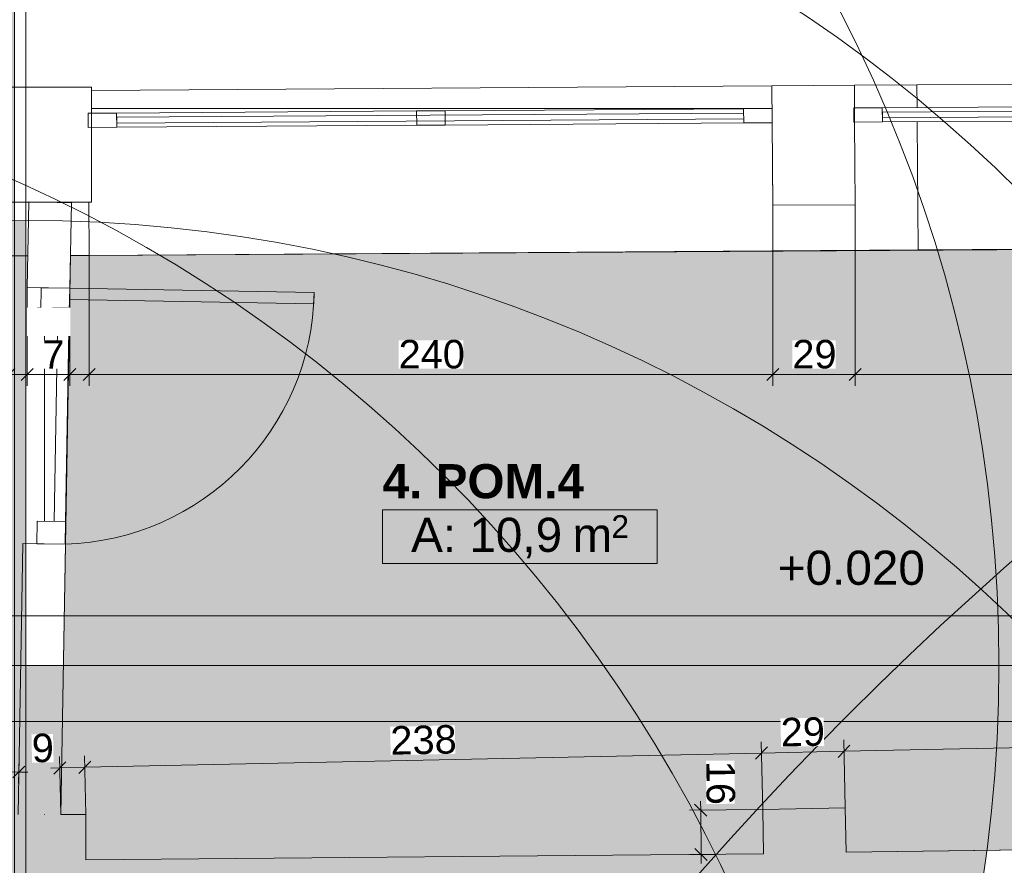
# Model space of a CAD drawing. Header units: millimetres. Extents: x -68772 to 137055, y -73300 to 19650.
# Tile 72 of 212: x 27620 to 31082, y 8309 to 11281. Entities that reach past the tile are written whole.
import ezdxf
from ezdxf.enums import TextEntityAlignment as Align

# ---------------------------------------------------------------- set-up
doc = ezdxf.new("R2010")
doc.units = ezdxf.units.MM
doc.header["$MEASUREMENT"] = 0
doc.set_wipeout_variables(frame=1)
doc.linetypes.add('Wipeout_Contour', pattern=[1000, 0, -1000])
for name, color, linetype in [('Dimensions', 7, 'Continuous'), ('Doors', 7, 'Continuous'), ('Nowe_Cut Pattern', 7, 'Continuous'), ('Room Tags', 7, 'Continuous'), ('Spot Elevations', 7, 'Continuous'), ('Windows', 7, 'Continuous')]:
    doc.layers.add(name, color=color, linetype=linetype)
for name, color, linetype, lineweight in [('Dimensions_Nr_pióra__7', 7, 'Continuous', 5), ('Doors_Nr_pióra__7', 7, 'Continuous', 5), ('Floors_Nr_pióra__7', 7, 'Continuous', 5), ('Nowe_Metryczki pomieszczeń ARCHICADa_Nr_pióra__1', 7, 'Continuous', 18), ('Room Tags_Nr_pióra__7', 7, 'Continuous', 5), ('Spot Elevations_Nr_pióra__7', 7, 'Continuous', 5), ('Walls_Nr_pióra__7', 7, 'Continuous', 5), ('Walls_Nr_pióra__93', 7, 'Continuous', 20), ('Windows_Nr_pióra__7', 7, 'Continuous', 5)]:
    doc.layers.add(name, color=color, linetype=linetype, lineweight=lineweight)
doc.styles.add('GENERATED_STYLE_1', font='arial.ttf')
doc.styles.add('GENERATED_STYLE_2', font='arialbd.ttf')
doc.dimstyles.new('GENERATED_STYLE__1', dxfattribs={"dimtxt": 100, "dimasz": 40.305087, "dimexe": 0.18, "dimexo": 0.164042, "dimgap": 0.09, "dimtad": 1, "dimdec": 0, "dimlfac": 0.1, "dimzin": 0, "dimdsep": 46, "dimtxsty": 'GENERATED_STYLE_1', "dimblk": 'ARROWHEAD_6', "dimblk1": 'ARROWHEAD_6', "dimblk2": 'ARROWHEAD_6', "dimcen": 0.09, "dimclrd": 7, "dimclre": 7, "dimclrt": 7, "dimadec": 1, "dimazin": 0, "dimtfac": 1, "dimtdec": 4, "dimtmove": 0, "dimatfit": 3, "dimfxl": 0, "dimtolj": 1, "dimtzin": 0, "dimarcsym": 0})
doc.dimstyles.new('GENERATED_STYLE__2', dxfattribs={"dimtxt": 100, "dimasz": 40.305087, "dimexe": 0.18, "dimexo": 0.164042, "dimgap": 0.09, "dimtad": 1, "dimtih": 1, "dimtoh": 1, "dimdec": 0, "dimlfac": 0.1, "dimzin": 0, "dimdsep": 46, "dimtxsty": 'GENERATED_STYLE_1', "dimblk": 'ARROWHEAD_6', "dimblk1": 'ARROWHEAD_6', "dimblk2": 'ARROWHEAD_6', "dimcen": 0.09, "dimclrd": 7, "dimclre": 7, "dimclrt": 7, "dimadec": 1, "dimazin": 0, "dimtfac": 1, "dimtdec": 4, "dimtmove": 0, "dimatfit": 3, "dimfxl": 0, "dimtolj": 1, "dimtzin": 0, "dimarcsym": 0})
doc.dimstyles.new('GENERATED_STYLE__8', dxfattribs={"dimtxt": 100, "dimasz": 40.305087, "dimexe": 0.18, "dimexo": 0.0625, "dimgap": 0.09, "dimtad": 1, "dimtih": 1, "dimtoh": 1, "dimdec": 0, "dimlfac": 0.1, "dimzin": 0, "dimdsep": 46, "dimtxsty": 'GENERATED_STYLE_1', "dimblk": 'ARROWHEAD_6', "dimblk1": 'ARROWHEAD_6', "dimblk2": 'ARROWHEAD_6', "dimcen": 0.09, "dimse1": 1, "dimse2": 1, "dimclrd": 7, "dimclre": 7, "dimclrt": 7, "dimadec": 1, "dimazin": 0, "dimtfac": 1, "dimtdec": 4, "dimtmove": 0, "dimatfit": 3, "dimfxl": 0, "dimtolj": 1, "dimtzin": 0, "dimarcsym": 0})

# ---------------------------------------------------------------- blocks, each defined once
blk = doc.blocks.new('4. POM.4__numer pomieszczenia__5', base_point=(29378.7, 9557.9))
at = {"layer": 'Nowe_Cut Pattern', "linetype": 'Continuous', "lineweight": 18}
blk.add_hatch(color=255, dxfattribs=at).paths.add_polyline_path([(27864.1, 10452.5), (27798.4, 10452.1), (27764.1, 8487.4), (27852.4, 8487.4), (27852.4, 8327.4), (30235.9, 8348.5), (30232.6, 8504.7), (30522.6, 8510.9), (30525.9, 8354.5), (32951.9, 8386.7), (32943.4, 9068.5), (32932.9, 10484.4)])
at = {"layer": 'Nowe_Metryczki pomieszczeń ARCHICADa_Nr_pióra__1', "color": 7, "linetype": 'Continuous', "lineweight": 18}
for p, q in [((28896.1, 9557.9), (29861.2, 9557.9)), ((28896.1, 9369.3), (28896.1, 9557.9)), ((29861.2, 9557.9), (29861.2, 9369.3)), ((29861.2, 9369.3), (28896.1, 9369.3))]:
    blk.add_line(p, q, dxfattribs=at)
at = {"layer": 'Nowe_Metryczki pomieszczeń ARCHICADa_Nr_pióra__1', "color": 7, "lineweight": 18}
for tag, height, style, p in [('ROOM_NAME', 120, 'GENERATED_STYLE_2', (28896.1, 9719)), ('ROOM_AREA', 120, 'GENERATED_STYLE_1', (28996.1, 9530.5)), ('DUMMY_342', 120, 'GENERATED_STYLE_1', (29517.3, 9530.5)), ('DUMMY_343', 80, 'GENERATED_STYLE_1', (29700.5, 9539.6))]:
    blk.add_attdef(tag, text='', height=height, dxfattribs=dict(at, style=style)).set_placement(p, align=Align.TOP_LEFT)
blk = doc.blocks.new('Окно_22 - Окно_22-8942051-Rzut')
at = {"layer": 'Windows_Nr_pióra__7', "color": 7, "linetype": 'Continuous', "lineweight": 5}
for p, q in [((-1102.5, -40), (-1202.5, -40)), ((-1202.5, -40), (-1202.5, -90)), ((-1102.5, -90), (-1102.5, -40)), ((-1102.5, -40), (-52.5, -40)), ((1102.5, -55), (-1102.5, -55)), ((-1102.5, -55), (-1102.5, -75)), ((47.5, -40), (-52.5, -40)), ((-52.5, -40), (-52.5, -90)), ((47.5, -90), (47.5, -40)), ((47.5, -40), (1102.5, -40)), ((1202.5, -40), (1102.5, -40)), ((1102.5, -40), (1102.5, -90)), ((1102.5, -75), (1102.5, -55)), ((1202.5, -90), (1202.5, -40)), ((-1202.5, -90), (-1102.5, -90)), ((-1102.5, -75), (1102.5, -75)), ((-52.5, -90), (-1102.5, -90)), ((-52.5, -90), (47.5, -90)), ((1102.5, -90), (47.5, -90)), ((1102.5, -90), (1202.5, -90))]:
    blk.add_line(p, q, dxfattribs=at)
blk = doc.blocks.new('Дверь_порог_ - Дверь-8971680-Rzut')
at = {"layer": 'Doors_Nr_pióra__7', "color": 7, "linetype": 'Continuous', "lineweight": 5}
for p, q in [((-450, -74), (-450, 26)), ((-450, 26), (-370, 26)), ((-370, 26), (-370, -74)), ((370, -74), (370, 26)), ((370, 26), (450, 26)), ((450, 26), (450, -74)), ((-370, -74), (-370, -34)), ((-370, -34), (370, -34)), ((370, -34), (370, -74)), ((-370, -74), (-450, -74)), ((370, -74), (-370, -74)), ((450, -74), (370, -74)), ((410, -934), (410, -74)), ((450, -75), (450, -934)), ((450, -934), (410, -934))]:
    blk.add_line(p, q, dxfattribs=at)
blk.add_arc((450, -34), 900, 182.5538, 270, dxfattribs=at)
blk = doc.blocks.new('iv_Помещение_Площадь - iv_Помещение_Площадь-55347-Rzut')
at = {"layer": 'Room Tags_Nr_pióra__7', "color": 7, "linetype": 'Continuous', "lineweight": 5}
blk.add_circle((0, 0), 250, dxfattribs=at)
blk = doc.blocks.new('Spot Elevations - Высотная отметка - Закрашенное значение-23738-Rzut_E08', base_point=(-269.5, 0))
at = {"layer": 'Spot Elevations_Nr_pióra__7', "linetype": 'Continuous', "lineweight": 5}
blk.add_hatch(color=7, dxfattribs=at).paths.add_polyline_path([(5.5, 0), (5.5, -100, 0.414214), (105.5, 0)])
at = {"layer": 'Spot Elevations_Nr_pióra__7', "color": 7, "linetype": 'Continuous', "lineweight": 5}
blk.add_line((-144.5, 0), (705.5, 0), dxfattribs=at)
blk.add_circle((5.5, 0), 100, dxfattribs=at)
blk = doc.blocks.new('Spot Elevations - Высотная отметка - Закрашенное значение-23738-Rzut', base_point=(-269.5, 0))
at = {"layer": 'Spot Elevations_Nr_pióra__7', "linetype": 'Continuous', "lineweight": 5}
blk.add_hatch(color=7, dxfattribs=at).paths.add_polyline_path([(-269.5, 0), (-269.5, 100, 0.414214), (-369.5, 0)])
at = {"layer": 'Spot Elevations_Nr_pióra__7', "color": 7, "linetype": 'Continuous', "lineweight": 5}
for p, q in [((-269.5, -150), (-269.5, 150)), ((-419.5, 0), (430.5, 0))]:
    blk.add_line(p, q, dxfattribs=at)
blk.add_circle((-269.5, 0), 100, dxfattribs=at)
blk = doc.blocks.new('*D528')
at = {"layer": 'Dimensions_Nr_pióra__7', "color": 7, "linetype": 'Continuous', "lineweight": 5}
for p, q in [((27581.7, 9994.4), (27581.7, 10639.1)), ((27646.4, 9994.4), (27646.4, 10339.6)), ((27602.9, 10055.4), (27560.5, 10013)), ((27667.6, 10055.4), (27625.2, 10013)), ((27581.7, 10034.2), (27646.4, 10034.2))]:
    blk.add_line(p, q, dxfattribs=at)
at = {"color": 254, "linetype": 'Wipeout_Contour', "lineweight": 0, "ltscale": 118180.296211}
blk.add_wipeout([(27645.5, 10169.2), (27797.3, 10169.2), (27797.3, 10269.2), (27645.5, 10269.2)], dxfattribs=at).dxf.layer = 'Dimensions'
at = {"layer": 'Dimensions_Nr_pióra__7', "color": 7, "lineweight": 5, "insert": (27645.5, 10169.2), "char_height": 100, "attachment_point": 7, "style": 'GENERATED_STYLE_1'}
blk.add_mtext('\\A1;15', dxfattribs=at)
blk = doc.blocks.new('ARROWHEAD_6')
at = {"color": 0, "linetype": 'Continuous', "lineweight": 0}
for p, q in [((0, 0), (-1, 0)), ((-0.5, -0.5), (0.5, 0.5))]:
    blk.add_line(p, q, dxfattribs=at)
blk = doc.blocks.new('*D529')
at = {"layer": 'Dimensions_Nr_pióra__7', "color": 7, "linetype": 'Continuous', "lineweight": 5}
for p, q in [((27646.4, 9994.4), (27646.4, 10339.6)), ((27796.4, 9994.4), (27796.4, 10336.9)), ((27667.6, 10055.4), (27625.2, 10013)), ((27817.6, 10055.4), (27775.2, 10013)), ((27646.4, 10034.2), (27796.4, 10034.2))]:
    blk.add_line(p, q, dxfattribs=at)
at = {"color": 254, "linetype": 'Wipeout_Contour', "lineweight": 0, "ltscale": 118180.296211}
blk.add_wipeout([(27645.5, 10169.2), (27797.3, 10169.2), (27797.3, 10269.2), (27645.5, 10269.2)], dxfattribs=at).dxf.layer = 'Dimensions'
at = {"color": 254, "linetype": 'Wipeout_Contour', "lineweight": 0, "ltscale": 118081.447252}
blk.add_wipeout([(27699.3, 10054.2), (27775.2, 10054.2), (27775.2, 10154.2), (27699.3, 10154.2)], dxfattribs=at).dxf.layer = 'Dimensions'
at = {"layer": 'Dimensions_Nr_pióra__7', "color": 7, "lineweight": 5, "insert": (27699.3, 10054.2), "char_height": 100, "attachment_point": 7, "style": 'GENERATED_STYLE_1'}
blk.add_mtext('\\A1;7', dxfattribs=at)
blk = doc.blocks.new('*D530')
at = {"layer": 'Dimensions_Nr_pióra__7', "color": 7, "linetype": 'Continuous', "lineweight": 5}
for p, q in [((27864.1, 9994.4), (27864.1, 10452.4)), ((27796.4, 9994.4), (27796.4, 10336.9)), ((27817.6, 10055.4), (27775.2, 10013)), ((27885.3, 10055.4), (27842.9, 10013)), ((27796.4, 10034.2), (27864.1, 10034.2))]:
    blk.add_line(p, q, dxfattribs=at)
at = {"color": 254, "linetype": 'Wipeout_Contour', "lineweight": 0, "ltscale": 118180.296211}
blk.add_wipeout([(27645.5, 10169.2), (27797.3, 10169.2), (27797.3, 10269.2), (27645.5, 10269.2)], dxfattribs=at).dxf.layer = 'Dimensions'
blk = doc.blocks.new('*D531')
at = {"layer": 'Dimensions_Nr_pióra__7', "color": 7, "linetype": 'Continuous', "lineweight": 5}
for p, q in [((30267.9, 9994.4), (30267.9, 10628.8)), ((27864.1, 9994.4), (27864.1, 10452.4)), ((27885.3, 10055.4), (27842.9, 10013)), ((30289.1, 10055.4), (30246.7, 10013)), ((27864.1, 10034.2), (30267.9, 10034.2))]:
    blk.add_line(p, q, dxfattribs=at)
at = {"color": 254, "linetype": 'Wipeout_Contour', "lineweight": 0, "ltscale": 123088.888158}
blk.add_wipeout([(28952.2, 10054.2), (29179.8, 10054.2), (29179.8, 10154.2), (28952.2, 10154.2)], dxfattribs=at).dxf.layer = 'Dimensions'
at = {"layer": 'Dimensions_Nr_pióra__7', "color": 7, "lineweight": 5, "insert": (28952.2, 10054.2), "char_height": 100, "attachment_point": 7, "style": 'GENERATED_STYLE_1'}
blk.add_mtext('\\A1;240', dxfattribs=at)
blk = doc.blocks.new('*D532')
at = {"layer": 'Dimensions_Nr_pióra__7', "color": 7, "linetype": 'Continuous', "lineweight": 5}
for p, q in [((30557.9, 9994.4), (30557.9, 10630.8)), ((30267.9, 9994.4), (30267.9, 10628.8)), ((30289.1, 10055.4), (30246.7, 10013)), ((30579.1, 10055.4), (30536.7, 10013)), ((30267.9, 10034.2), (30557.9, 10034.2))]:
    blk.add_line(p, q, dxfattribs=at)
at = {"color": 254, "linetype": 'Wipeout_Contour', "lineweight": 0, "ltscale": 128190.001657}
blk.add_wipeout([(30337, 10054.2), (30488.8, 10054.2), (30488.8, 10154.2), (30337, 10154.2)], dxfattribs=at).dxf.layer = 'Dimensions'
at = {"layer": 'Dimensions_Nr_pióra__7', "color": 7, "lineweight": 5, "insert": (30337, 10054.2), "char_height": 100, "attachment_point": 7, "style": 'GENERATED_STYLE_1'}
blk.add_mtext('\\A1;29', dxfattribs=at)
blk = doc.blocks.new('*D533')
at = {"layer": 'Dimensions_Nr_pióra__7', "color": 7, "linetype": 'Continuous', "lineweight": 5}
for p, q in [((30557.9, 9994.4), (30557.9, 10630.8)), ((32961.1, 9994.4), (32961.1, 10484.4)), ((30579.1, 10055.4), (30536.7, 10013)), ((32982.3, 10055.4), (32939.9, 10013)), ((30557.9, 10034.2), (32961.1, 10034.2))]:
    blk.add_line(p, q, dxfattribs=at)
at = {"color": 254, "linetype": 'Wipeout_Contour', "lineweight": 0, "ltscale": 133167.852807}
blk.add_wipeout([(31607.7, 10054.2), (31835.4, 10054.2), (31835.4, 10154.2), (31607.7, 10154.2)], dxfattribs=at).dxf.layer = 'Dimensions'
at = {"layer": 'Dimensions_Nr_pióra__7', "color": 7, "lineweight": 5, "insert": (31607.7, 10054.2), "char_height": 100, "attachment_point": 7, "style": 'GENERATED_STYLE_1'}
blk.add_mtext('\\A1;240', dxfattribs=at)
at = {"color": 254, "linetype": 'Wipeout_Contour', "lineweight": 0, "ltscale": 137674.042333}
blk.add_wipeout([(32864, 10054.2), (32939.9, 10054.2), (32939.9, 10154.2), (32864, 10154.2)], dxfattribs=at).dxf.layer = 'Dimensions'
at = {"layer": 'Dimensions_Nr_pióra__7', "color": 7, "lineweight": 5, "insert": (32864, 10054.2), "char_height": 100, "attachment_point": 7, "style": 'GENERATED_STYLE_1'}
blk.add_mtext('\\A1;8', dxfattribs=at)
blk = doc.blocks.new('*D554')
at = {"layer": 'Dimensions_Nr_pióra__7', "color": 7, "linetype": 'Continuous', "lineweight": 5}
for p, q in [((27781.4, 8673), (27739.9, 8629.7)), ((27764.1, 8487.6), (27759.8, 8691.1)), ((27869.7, 8674.9), (27828.1, 8631.6)), ((27728.8, 8650.7), (27760.7, 8651.4)), ((27760.7, 8651.4), (27848.9, 8653.2))]:
    blk.add_line(p, q, dxfattribs=at)
at = {"color": 254, "linetype": 'Wipeout_Contour', "lineweight": 0, "ltscale": 116160.897222}
blk.add_wipeout([(27663.2, 8669.3), (27739, 8670.9), (27736.9, 8770.9), (27661.1, 8769.3)], dxfattribs=at).dxf.layer = 'Dimensions'
at = {"layer": 'Dimensions_Nr_pióra__7', "color": 7, "lineweight": 5, "insert": (27663.2, 8669.3), "char_height": 100, "attachment_point": 7, "rotation": 1.2093, "style": 'GENERATED_STYLE_1'}
blk.add_mtext('\\A1;9', dxfattribs=at)
blk = doc.blocks.new('*D555')
at = {"layer": 'Dimensions_Nr_pióra__7', "color": 7, "linetype": 'Continuous', "lineweight": 5}
for p, q in [((30232.6, 8504.9), (30227.6, 8743.2)), ((27852.4, 8487.6), (27848.1, 8693)), ((27848.9, 8653.2), (30228.5, 8703.5)), ((30249.2, 8725.1), (30207.7, 8681.8)), ((30228.5, 8703.5), (30518.4, 8709.6)), ((27869.7, 8674.9), (27828.1, 8631.6)), ((27760.7, 8651.4), (27848.9, 8653.2))]:
    blk.add_line(p, q, dxfattribs=at)
at = {"color": 254, "linetype": 'Wipeout_Contour', "lineweight": 0, "ltscale": 121305.886362}
blk.add_wipeout([(28924.4, 8695.9), (29152.1, 8700.7), (29149.9, 8800.7), (28922.3, 8795.9)], dxfattribs=at).dxf.layer = 'Dimensions'
at = {"layer": 'Dimensions_Nr_pióra__7', "color": 7, "lineweight": 5, "insert": (28924.4, 8695.9), "char_height": 100, "attachment_point": 7, "rotation": 1.2093, "style": 'GENERATED_STYLE_1'}
blk.add_mtext('\\A1;238', dxfattribs=at)
blk = doc.blocks.new('*D556')
at = {"layer": 'Dimensions_Nr_pióra__7', "color": 7, "linetype": 'Continuous', "lineweight": 5}
for p, q in [((30518.4, 8709.6), (32942.5, 8760.7)), ((30232.6, 8504.9), (30227.6, 8743.2)), ((30539.1, 8731.2), (30497.6, 8687.9)), ((30522.6, 8511), (30517.5, 8749.3)), ((30249.2, 8725.1), (30207.7, 8681.8)), ((30228.5, 8703.5), (30518.4, 8709.6))]:
    blk.add_line(p, q, dxfattribs=at)
at = {"color": 254, "linetype": 'Wipeout_Contour', "lineweight": 0, "ltscale": 126458.49069}
blk.add_wipeout([(30297.1, 8724.9), (30448.9, 8728.1), (30446.8, 8828.1), (30295, 8824.9)], dxfattribs=at).dxf.layer = 'Dimensions'
at = {"layer": 'Dimensions_Nr_pióra__7', "color": 7, "lineweight": 5, "insert": (30297.1, 8724.9), "char_height": 100, "attachment_point": 7, "rotation": 1.2093, "style": 'GENERATED_STYLE_1'}
blk.add_mtext('\\A1;29', dxfattribs=at)
blk = doc.blocks.new('*D557')
at = {"layer": 'Dimensions_Nr_pióra__7', "color": 7, "linetype": 'Continuous', "lineweight": 5}
for p, q in [((32947.5, 8523.7), (32941.6, 8800.5)), ((30518.4, 8709.6), (32942.5, 8760.7)), ((32921.7, 8739.1), (32963.2, 8782.4)), ((32942.5, 8760.7), (32974.3, 8761.4)), ((30539.1, 8731.2), (30497.6, 8687.9)), ((30522.6, 8511), (30517.5, 8749.3))]:
    blk.add_line(p, q, dxfattribs=at)
at = {"color": 254, "linetype": 'Wipeout_Contour', "lineweight": 0, "ltscale": 131712.427277}
blk.add_wipeout([(31616.2, 8752.8), (31843.8, 8757.6), (31841.7, 8857.5), (31614.1, 8852.7)], dxfattribs=at).dxf.layer = 'Dimensions'
at = {"layer": 'Dimensions_Nr_pióra__7', "color": 7, "lineweight": 5, "insert": (31616.2, 8752.8), "char_height": 100, "attachment_point": 7, "rotation": 1.2093, "style": 'GENERATED_STYLE_1'}
blk.add_mtext('\\A1;242', dxfattribs=at)
blk = doc.blocks.new('*D558')
at = {"layer": 'Dimensions_Nr_pióra__7', "color": 7, "linetype": 'Continuous', "lineweight": 5}
for p, q in [((30036, 8481.8), (29993.2, 8523.8)), ((30014.3, 8534.6), (30014.6, 8502.8)), ((29974.8, 8502.5), (30232.5, 8504.7)), ((30014.6, 8502.8), (30015.9, 8346.6)), ((29976.2, 8346.2), (30068.8, 8347)), ((29994.5, 8367.6), (30037.3, 8325.5)), ((30015.9, 8346.6), (30016.2, 8314.7))]:
    blk.add_line(p, q, dxfattribs=at)
at = {"color": 254, "linetype": 'Wipeout_Contour', "lineweight": 0, "ltscale": 125156.11377}
blk.add_wipeout([(30033, 8676), (30034.4, 8524.2), (30134.4, 8525.1), (30133, 8676.9)], dxfattribs=at).dxf.layer = 'Dimensions'
at = {"layer": 'Dimensions_Nr_pióra__7', "color": 7, "lineweight": 5, "insert": (30033, 8676), "char_height": 100, "attachment_point": 7, "rotation": 270.5063, "style": 'GENERATED_STYLE_1'}
blk.add_mtext('\\A1;16', dxfattribs=at)
blk = doc.blocks.new('*D559')
at = {"layer": 'Dimensions_Nr_pióra__7', "color": 7, "linetype": 'Continuous', "lineweight": 5}
for p, q in [((25189, 8700.1), (25145.8, 8658.4)), ((25164.4, 8508.6), (25168.1, 8719)), ((25135.6, 8679.8), (25167.4, 8679.3)), ((25167.4, 8679.3), (27616.7, 8636.5)), ((27595.1, 8615.7), (27638.3, 8657.4)), ((27616, 8596.7), (27617.6, 8689.4)), ((27616.7, 8636.5), (27648.5, 8636))]:
    blk.add_line(p, q, dxfattribs=at)
at = {"color": 254, "linetype": 'Wipeout_Contour', "lineweight": 0, "ltscale": 111195.967329}
blk.add_wipeout([(26278.6, 8679.9), (26506.2, 8675.9), (26508, 8775.9), (26280.3, 8779.9)], dxfattribs=at).dxf.layer = 'Dimensions'
at = {"layer": 'Dimensions_Nr_pióra__7', "color": 7, "lineweight": 5, "insert": (26278.6, 8679.9), "char_height": 100, "attachment_point": 7, "rotation": 359, "style": 'GENERATED_STYLE_1'}
blk.add_mtext('\\A1;245', dxfattribs=at)
blk = doc.blocks.new('*D825')
at = {"layer": 'Dimensions_Nr_pióra__7', "color": 7, "linetype": 'Continuous', "lineweight": 5}
for p, q in [((27601, 12477.2), (27558.6, 12434.8)), ((27579.8, 12416.2), (27579.8, 12495.8)), ((27892.9, 12477.2), (27850.5, 12434.8)), ((27871.7, 12416.2), (27871.7, 12495.8)), ((27579.8, 12456), (27871.7, 12456))]:
    blk.add_line(p, q, dxfattribs=at)
at = {"color": 254, "linetype": 'Wipeout_Contour', "lineweight": 0, "ltscale": 121696.068025}
blk.add_wipeout([(27649.9, 12476), (27801.6, 12476), (27801.6, 12576), (27649.9, 12576)], dxfattribs=at).dxf.layer = 'Dimensions'
at = {"layer": 'Dimensions_Nr_pióra__7', "color": 7, "lineweight": 5, "insert": (27649.9, 12476), "char_height": 100, "attachment_point": 7, "style": 'GENERATED_STYLE_1'}
blk.add_mtext('\\A1;29', dxfattribs=at)
blk = doc.blocks.new('*D826')
at = {"layer": 'Dimensions_Nr_pióra__7', "color": 7, "linetype": 'Continuous', "lineweight": 5}
for p, q in [((27892.9, 12477.2), (27850.5, 12434.8)), ((27871.7, 12416.2), (27871.7, 12495.8)), ((30286.3, 12477.2), (30243.8, 12434.8)), ((30265, 12416.2), (30265, 12495.8)), ((27871.7, 12456), (30265, 12456))]:
    blk.add_line(p, q, dxfattribs=at)
at = {"color": 254, "linetype": 'Wipeout_Contour', "lineweight": 0, "ltscale": 126609.653623}
blk.add_wipeout([(28954.5, 12476), (29182.2, 12476), (29182.2, 12576), (28954.5, 12576)], dxfattribs=at).dxf.layer = 'Dimensions'
at = {"layer": 'Dimensions_Nr_pióra__7', "color": 7, "lineweight": 5, "insert": (28954.5, 12476), "char_height": 100, "attachment_point": 7, "style": 'GENERATED_STYLE_1'}
blk.add_mtext('\\A1;239', dxfattribs=at)
blk = doc.blocks.new('*D827')
at = {"layer": 'Dimensions_Nr_pióra__7', "color": 7, "linetype": 'Continuous', "lineweight": 5}
for p, q in [((30286.3, 12477.2), (30243.8, 12434.8)), ((30265, 12416.2), (30265, 12495.8)), ((30576.2, 12477.2), (30533.8, 12434.8)), ((30555, 12416.2), (30555, 12495.8)), ((30265, 12456), (30555, 12456))]:
    blk.add_line(p, q, dxfattribs=at)
at = {"color": 254, "linetype": 'Wipeout_Contour', "lineweight": 0, "ltscale": 131555.282629}
blk.add_wipeout([(30334.2, 12476), (30485.9, 12476), (30485.9, 12576), (30334.2, 12576)], dxfattribs=at).dxf.layer = 'Dimensions'
at = {"layer": 'Dimensions_Nr_pióra__7', "color": 7, "lineweight": 5, "insert": (30334.2, 12476), "char_height": 100, "attachment_point": 7, "style": 'GENERATED_STYLE_1'}
blk.add_mtext('\\A1;29', dxfattribs=at)
blk = doc.blocks.new('*D828')
at = {"layer": 'Dimensions_Nr_pióra__7', "color": 7, "linetype": 'Continuous', "lineweight": 5}
for p, q in [((30576.2, 12477.2), (30533.8, 12434.8)), ((30555, 12416.2), (30555, 12495.8)), ((32979.1, 12477.2), (32936.7, 12434.8)), ((32957.9, 12416.2), (32957.9, 12495.8)), ((30555, 12456), (32957.9, 12456))]:
    blk.add_line(p, q, dxfattribs=at)
at = {"color": 254, "linetype": 'Wipeout_Contour', "lineweight": 0, "ltscale": 136550.492104}
blk.add_wipeout([(31642.6, 12476), (31870.3, 12476), (31870.3, 12576), (31642.6, 12576)], dxfattribs=at).dxf.layer = 'Dimensions'
at = {"layer": 'Dimensions_Nr_pióra__7', "color": 7, "lineweight": 5, "insert": (31642.6, 12476), "char_height": 100, "attachment_point": 7, "style": 'GENERATED_STYLE_1'}
blk.add_mtext('\\A1;240', dxfattribs=at)
blk = doc.blocks.new('*D839')
at = {"layer": 'Dimensions_Nr_pióra__7', "color": 7, "linetype": 'Continuous', "lineweight": 5}
for p, q in [((23275.6, 12745.4), (23233.2, 12702.9)), ((23254.4, 12684.4), (23254.4, 12763.9)), ((38796.6, 12745.4), (38754.1, 12702.9)), ((38775.3, 12684.4), (38775.3, 12763.9)), ((23222.6, 12724.1), (23254.4, 12724.1)), ((23254.4, 12724.1), (38775.3, 12724.1))]:
    blk.add_line(p, q, dxfattribs=at)
at = {"color": 254, "linetype": 'Wipeout_Contour', "lineweight": 0, "ltscale": 134200.970795}
blk.add_wipeout([(30843.9, 12744.1), (31185.8, 12744.1), (31185.8, 12844.1), (30843.9, 12844.1)], dxfattribs=at).dxf.layer = 'Dimensions'
at = {"layer": 'Dimensions_Nr_pióra__7', "color": 7, "lineweight": 5, "insert": (30843.9, 12744.1), "char_height": 100, "attachment_point": 7, "style": 'GENERATED_STYLE_1'}
blk.add_mtext('\\A1;1\\~552', dxfattribs=at)
blk = doc.blocks.new('*D841')
at = {"layer": 'Dimensions_Nr_pióra__7', "color": 7, "linetype": 'Continuous', "lineweight": 5}
for p, q in [((23254.4, 12974.7), (23254.4, 13054.2)), ((44158.4, 12974.7), (44158.4, 13054.2)), ((23275.6, 13035.6), (23233.2, 12993.2)), ((44137.2, 12993.2), (44179.6, 13035.6)), ((23222.6, 13014.4), (23254.4, 13014.4)), ((23254.4, 13014.4), (44158.4, 13014.4)), ((44158.4, 13014.4), (44190.2, 13014.4))]:
    blk.add_line(p, q, dxfattribs=at)
at = {"color": 254, "linetype": 'Wipeout_Contour', "lineweight": 0, "ltscale": 144628.086312}
blk.add_wipeout([(33535.4, 13034.4), (33877.4, 13034.4), (33877.4, 13134.4), (33535.4, 13134.4)], dxfattribs=at).dxf.layer = 'Dimensions'
at = {"layer": 'Dimensions_Nr_pióra__7', "color": 7, "lineweight": 5, "insert": (33535.4, 13034.4), "char_height": 100, "attachment_point": 7, "style": 'GENERATED_STYLE_1'}
blk.add_mtext('\\A1;2\\~090', dxfattribs=at)

msp = doc.modelspace()

# ---------------------------------------------------------------- linework, layer by layer
at = {"layer": 'Floors_Nr_pióra__7', "color": 7, "linetype": 'Continuous', "lineweight": 5}
for p, q in [((30775.8, 10978.1), (30775.5, 10978.1)), ((27707.3, 10258.6), (27707.3, 9518.5)), ((27707.3, 8488.4), (27707.3, 8487.4))]:
    msp.add_line(p, q, dxfattribs=at)
at = {"layer": 'Nowe_Cut Pattern', "color": 255, "linetype": 'Continuous', "lineweight": 18, "flags": 128}
msp.add_lwpolyline([(27864.1, 10452.5), (27798.4, 10452.1), (27764.1, 8487.4), (27852.4, 8487.4), (27852.4, 8327.4), (30235.9, 8348.5), (30232.6, 8504.7), (30522.6, 8510.9), (30525.9, 8354.5), (32951.9, 8386.7), (32943.4, 9068.5), (32932.9, 10484.4)], close=True, dxfattribs=at)
at = {"layer": 'Walls_Nr_pióra__7', "color": 7, "linetype": 'Continuous', "lineweight": 5}
for p, q in [((27871.7, 11032.6), (30265, 11049)), ((30555, 11050.9), (30775, 11052.4)), ((30775, 11052.4), (30775.6, 10972.4)), ((30775.4, 11052.4), (32957.9, 11064.5)), ((30265.6, 10969.4), (27871.7, 10969.4)), ((30779, 10472.5), (30775.9, 10922.4)), ((30779, 10472.5), (27864.1, 10452.5)), ((32932.9, 10484.4), (30779, 10472.5))]:
    msp.add_line(p, q, dxfattribs=at)
at = {"layer": 'Walls_Nr_pióra__93', "color": 7, "linetype": 'Continuous', "lineweight": 20}
for p, q in [((30555, 11050.9), (30265, 11049)), ((30265, 11049), (30265.9, 10919)), ((30555.9, 10921.2), (30555, 11050.9)), ((27871.7, 11044.3), (27581.7, 11044.3)), ((27871.7, 10902.6), (27871.7, 11044.3)), ((30265.9, 10919), (30267.9, 10629)), ((30557.9, 10630.9), (30555.9, 10921.2)), ((27871.7, 10639.3), (27871.7, 10902.6)), ((30267.9, 10629), (30267, 10767.1)), ((27581.7, 10639.3), (27871.7, 10639.3)), ((27651.7, 10640.6), (27646.4, 10339.7)), ((27801.7, 10638), (27651.7, 10640.6)), ((27796.4, 10337.1), (27801.7, 10638)), ((27864.1, 10452.5), (27862.8, 10639.3)), ((30267.9, 10629), (30557.9, 10630.9)), ((27648.4, 10451.6), (27581.7, 10451.4)), ((27864.1, 10452.5), (27798.4, 10452.1)), ((27646.4, 10339.7), (27796.4, 10337.1)), ((27795.4, 10337.1), (27796.4, 10337.1)), ((27630.7, 9439.9), (27614.1, 8487.4)), ((27780.7, 9437.2), (27630.7, 9439.9)), ((27764.1, 8487.4), (27780.7, 9437.2)), ((27780.7, 9437.2), (27779.7, 9437.3)), ((27852.4, 8487.4), (27764.1, 8487.4)), ((27852.4, 8327.4), (27852.4, 8487.4)), ((30522.6, 8510.9), (30232.6, 8504.7)), ((30232.6, 8504.7), (30235.9, 8348.5)), ((30525.9, 8354.5), (30522.6, 8510.9)), ((32951.9, 8386.7), (30525.9, 8354.5)), ((30235.9, 8348.5), (27852.4, 8327.4))]:
    msp.add_line(p, q, dxfattribs=at)

# ---------------------------------------------------------------- block references
at = {"layer": 'Doors', "color": 7, "linetype": 'Continuous', "lineweight": 5, "zscale": 1000, "rotation": 88.99999999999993}
msp.add_blockref('Дверь_порог_ - Дверь-8971680-Rzut', (27713.6, 9888.5), dxfattribs=at)
at = {"layer": 'Nowe_Cut Pattern', "color": 7, "linetype": 'Continuous', "lineweight": 18}
msp.add_blockref('4. POM.4__numer pomieszczenia__5', (29378.7, 9557.9), dxfattribs=at).add_auto_attribs({'ROOM_NAME': '4. POM.4', 'ROOM_AREA': 'A: 10,9', 'DUMMY_342': ' m', 'DUMMY_343': '2'})
at = {"layer": 'Room Tags', "color": 7, "linetype": 'Continuous', "lineweight": 5, "xscale": 49.99999999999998, "yscale": 49.99999999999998, "zscale": 1000}
msp.add_blockref('iv_Помещение_Площадь - iv_Помещение_Площадь-55347-Rzut', (39373.4, 0), dxfattribs=at)
at = {"layer": 'Spot Elevations', "color": 7, "linetype": 'Continuous', "lineweight": 5, "xscale": 49.99999999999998, "yscale": 49.99999999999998, "zscale": 1000}
for name, p in [('Spot Elevations - Высотная отметка - Закрашенное значение-23738-Rzut', (16729.7, 9185.4)), ('Spot Elevations - Высотная отметка - Закрашенное значение-23738-Rzut_E08', (12313.4, 9011.2)), ('Spot Elevations - Высотная отметка - Закрашенное значение-23738-Rzut', (22465.4, 8813.8)), ('Spot Elevations - Высотная отметка - Закрашенное значение-23738-Rzut', (27601.2, 7140.8)), ('Spot Elevations - Высотная отметка - Закрашенное значение-23738-Rzut', (25577, 6143.4)), ('Spot Elevations - Высотная отметка - Закрашенное значение-23738-Rzut', (27641.6, 5575.9))]:
    msp.add_blockref(name, p, dxfattribs=at)
at = {"layer": 'Windows', "color": 7, "linetype": 'Continuous', "lineweight": 5, "zscale": 1000}
for p, rotation in [((31756.3, 10887.9), 180.317689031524), ((29063.7, 10870.7), 180.3915990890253)]:
    msp.add_blockref('Окно_22 - Окно_22-8942051-Rzut', p, dxfattribs=dict(at, rotation=rotation))

# ---------------------------------------------------------------- texts
at = {"layer": 'Spot Elevations_Nr_pióra__7', "color": 7, "linetype": 'Continuous', "lineweight": 5, "insert": (30285.6, 9414.7), "char_height": 120, "attachment_point": 1, "style": 'GENERATED_STYLE_1'}
msp.add_mtext('\\A1;+0.020', dxfattribs=at)

# ---------------------------------------------------------------- next in the draw order: dimensions: what is measured, and where the dimension line sits
at = {"layer": 'Dimensions', "color": 7, "linetype": 'Continuous', "lineweight": 5}
for base, p1, p2, dimstyle, picture, middle in [((27871.7, 12456), (27579.8, 11031.4), (27871.7, 11044.3), 'GENERATED_STYLE__8', '*D825', (27726.1, 12526)), ((27646.4, 10034.2), (27581.7, 10639.3), (27646.4, 10339.7), 'GENERATED_STYLE__2', '*D528', (27522.7, 10104.2))]:
    dim = msp.add_linear_dim(base=base, p1=p1, p2=p2, dimstyle=dimstyle, dxfattribs=at)
    dim.commit()
    dim.dimension.update_dxf_attribs({"geometry": picture, "text_midpoint": middle, "dimtype": 160})
dim = msp.add_linear_dim(base=(27848.9, 8653.2), p1=(27764.1, 8487.4), p2=(27852.4, 8487.4), angle=1.2093, dimstyle='GENERATED_STYLE__1', dxfattribs=at)
dim.commit()
dim.dimension.update_dxf_attribs({"geometry": '*D554', "text_midpoint": (27700.2, 8720.1), "dimtype": 160, "text_rotation": 1.2093})

# ---------------------------------------------------------------- next in the draw order: dimensions: what is measured, and where the dimension line sits
for base, p1, p2, dimstyle, picture, middle in [((30265, 12456), (27871.7, 11044.3), (30265, 11049), 'GENERATED_STYLE__8', '*D826', (29068.9, 12526)), ((27796.4, 10034.2), (27646.4, 10339.7), (27796.4, 10337.1), 'GENERATED_STYLE__2', '*D529', (27721.8, 10219.2))]:
    dim = msp.add_linear_dim(base=base, p1=p1, p2=p2, dimstyle=dimstyle, dxfattribs=at)
    dim.commit()
    dim.dimension.update_dxf_attribs({"geometry": picture, "text_midpoint": middle, "dimtype": 160})
for base, p1, p2, angle, picture, middle, turn in [((30228.5, 8703.5), (27852.4, 8487.4), (30232.6, 8504.7), 1.2093, '*D555', (29037.7, 8748.3), 1.2093), ((27616.7, 8636.5), (25164.4, 8508.4), (27617.6, 8689.5), 359, '*D559', (26393.8, 8727.9), 359)]:
    dim = msp.add_linear_dim(base=base, p1=p1, p2=p2, angle=angle, dimstyle='GENERATED_STYLE__1', dxfattribs=at)
    dim.commit()
    dim.dimension.update_dxf_attribs({"geometry": picture, "text_midpoint": middle, "dimtype": 160, "text_rotation": turn})

# ---------------------------------------------------------------- next in the draw order: dimensions: what is measured, and where the dimension line sits
for base, p1, p2, dimstyle, picture, middle in [((30555, 12456), (30265, 11049), (30555, 11050.9), 'GENERATED_STYLE__8', '*D827', (30410.4, 12526)), ((27864.1, 10034.2), (27796.4, 10337.1), (27864.1, 10452.5), 'GENERATED_STYLE__2', '*D530', (27737.4, 10104.2))]:
    dim = msp.add_linear_dim(base=base, p1=p1, p2=p2, dimstyle=dimstyle, dxfattribs=at)
    dim.commit()
    dim.dimension.update_dxf_attribs({"geometry": picture, "text_midpoint": middle, "dimtype": 160})
dim = msp.add_linear_dim(base=(30518.4, 8709.6), p1=(30232.6, 8504.7), p2=(30522.6, 8510.9), angle=1.2093, dimstyle='GENERATED_STYLE__1', dxfattribs=at)
dim.commit()
dim.dimension.update_dxf_attribs({"geometry": '*D556', "text_midpoint": (30372.3, 8776.5), "dimtype": 160, "text_rotation": 1.2093})

# ---------------------------------------------------------------- next in the draw order: dimensions: what is measured, and where the dimension line sits
for base, p1, p2, dimstyle, picture, middle in [((32957.9, 12456), (30555, 11050.9), (32957.9, 11064.5), 'GENERATED_STYLE__8', '*D828', (31757, 12526)), ((30267.9, 10034.2), (27864.1, 10452.5), (30267.9, 10629), 'GENERATED_STYLE__2', '*D531', (29066.5, 10104.2))]:
    dim = msp.add_linear_dim(base=base, p1=p1, p2=p2, dimstyle=dimstyle, dxfattribs=at)
    dim.commit()
    dim.dimension.update_dxf_attribs({"geometry": picture, "text_midpoint": middle, "dimtype": 160})
for base, p1, p2, angle, picture, middle, turn in [((32942.5, 8760.7), (30522.6, 8510.9), (32947.5, 8523.6), 1.2093, '*D557', (31729.5, 8805.2), 1.2093), ((30015.9, 8346.6), (30232.6, 8504.7), (30069, 8347), 270.5063, '*D558', (30083.7, 8600.2), 270.5063)]:
    dim = msp.add_linear_dim(base=base, p1=p1, p2=p2, angle=angle, dimstyle='GENERATED_STYLE__1', dxfattribs=at)
    dim.commit()
    dim.dimension.update_dxf_attribs({"geometry": picture, "text_midpoint": middle, "dimtype": 160, "text_rotation": turn})

# ---------------------------------------------------------------- next in the draw order: dimensions: what is measured, and where the dimension line sits
for base, p1, p2, dimstyle, picture, middle in [((38775.3, 12724.1), (23254.4, 11023.4), (38775.3, 11082.5), 'GENERATED_STYLE__8', '*D839', (31015.7, 12794.1)), ((30557.9, 10034.2), (30267.9, 10629), (30557.9, 10630.9), 'GENERATED_STYLE__2', '*D532', (30413.3, 10104.2))]:
    dim = msp.add_linear_dim(base=base, p1=p1, p2=p2, dimstyle=dimstyle, dxfattribs=at)
    dim.commit()
    dim.dimension.update_dxf_attribs({"geometry": picture, "text_midpoint": middle, "dimtype": 160})

# ---------------------------------------------------------------- next in the draw order: dimensions: what is measured, and where the dimension line sits
for base, p1, p2, dimstyle, picture, middle in [((44158.4, 13014.4), (23254.4, 11023.4), (44158.4, 12456), 'GENERATED_STYLE__8', '*D841', (33707.2, 13084.4)), ((32961.1, 10034.2), (30557.9, 10630.9), (32961.1, 10484.6), 'GENERATED_STYLE__2', '*D533', (31722.1, 10104.2))]:
    dim = msp.add_linear_dim(base=base, p1=p1, p2=p2, dimstyle=dimstyle, dxfattribs=at)
    dim.commit()
    dim.dimension.update_dxf_attribs({"geometry": picture, "text_midpoint": middle, "dimtype": 160})

doc.saveas('drawing.dxf')
